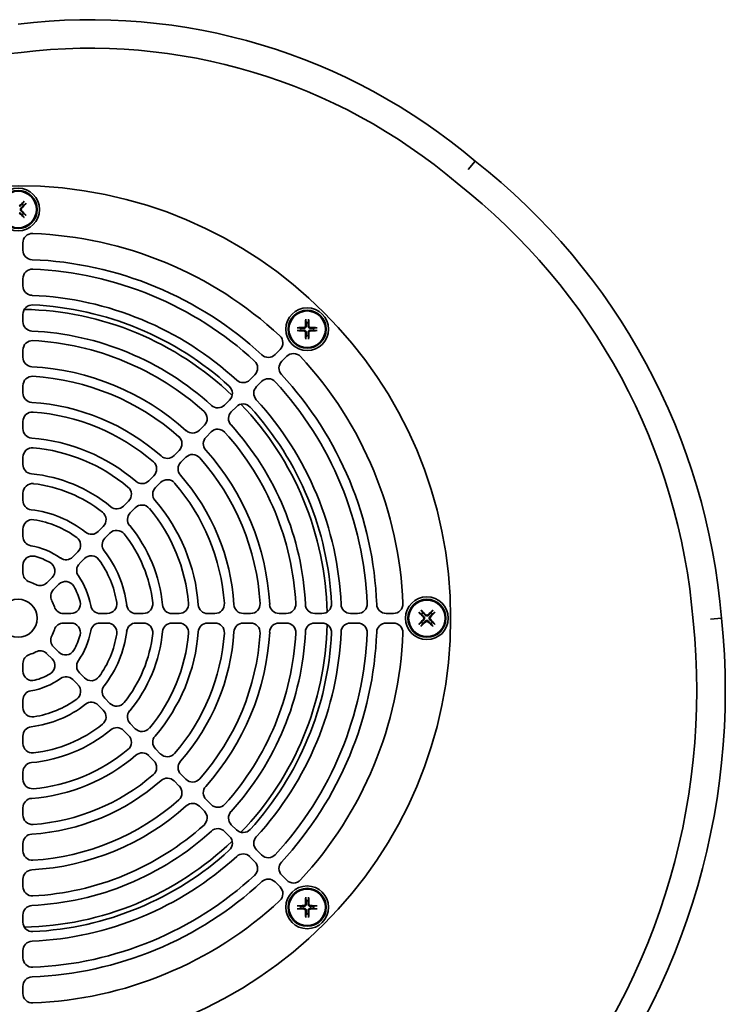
# Model space of a CAD drawing. Header units: millimetres. Extents: x 280 to 560, y 141 to 453.
# Tile 3 of 3: x 412 to 560, y 245 to 453. Entities that reach past the tile are written whole.
import ezdxf

# ---------------------------------------------------------------- set-up
doc = ezdxf.new("R2010")
doc.units = ezdxf.units.MM
doc.header["$LTSCALE"] = 2
doc.layers.add('Krawędzie widoczne(ISO)', color=7, linetype='Continuous', lineweight=35, true_color=0x262659)

msp = doc.modelspace()

# ---------------------------------------------------------------- linework, layer by layer
at = {"layer": 'Krawędzie widoczne(ISO)'}
for p, q in [((506.32, 421.09), (507.77, 422.87)), ((412.78, 414.3), (412.41, 413.81)), ((412.71, 413.51), (413.2, 413.88)), ((412.41, 411.6), (412.78, 411.1)), ((413.2, 411.53), (412.71, 411.9)), ((412.61, 405.65), (412.61, 404.14)), ((412.61, 396.64), (412.61, 398.14)), ((412.61, 390.63), (412.61, 389.13)), ((472.12, 389.48), (472.21, 388.86)), ((472.63, 388.86), (472.72, 389.48)), ((471.07, 387.72), (470.45, 387.81)), ((474.38, 387.81), (473.77, 387.72)), ((470.45, 387.21), (471.07, 387.3)), ((472.21, 386.16), (472.12, 385.55)), ((472.72, 385.55), (472.63, 386.16)), ((473.77, 387.3), (474.38, 387.21)), ((466.72, 383.23), (465.66, 382.17)), ((412.61, 381.62), (412.61, 383.12)), ((467.07, 380.76), (468.13, 381.82)), ((460.35, 376.86), (461.41, 377.92)), ((412.61, 375.61), (412.61, 374.11)), ((462.83, 376.51), (461.76, 375.45)), ((456.1, 372.61), (455.04, 371.55)), ((456.46, 370.14), (457.52, 371.2)), ((412.61, 366.59), (412.61, 368.09)), ((449.73, 366.24), (450.79, 367.3)), ((452.21, 365.89), (451.15, 364.83)), ((412.61, 360.57), (412.61, 359.06)), ((445.48, 361.99), (444.42, 360.93)), ((445.83, 359.52), (446.9, 360.58)), ((439.1, 355.61), (440.17, 356.68)), ((441.58, 355.26), (440.52, 354.2)), ((412.61, 351.52), (412.61, 353.03)), ((434.85, 351.36), (433.78, 350.29)), ((435.2, 348.88), (436.26, 349.94)), ((428.45, 344.96), (429.52, 346.03)), ((412.61, 345.46), (412.61, 343.94)), ((430.93, 344.61), (429.86, 343.55)), ((424.16, 340.68), (423.09, 339.6)), ((412.61, 336.24), (412.61, 337.8)), ((424.5, 338.19), (425.58, 339.26)), ((417.64, 334.16), (418.75, 335.26)), ((420.16, 333.85), (419.06, 332.74)), ((422.71, 327.7), (421.14, 327.7)), ((428.85, 327.7), (430.37, 327.7)), ((437.93, 327.7), (436.42, 327.7)), ((443.97, 327.7), (445.47, 327.7)), ((453, 327.7), (451.49, 327.7)), ((459.01, 327.7), (460.51, 327.7)), ((468.03, 327.7), (466.52, 327.7)), ((474.03, 327.7), (475.53, 327.7)), ((483.04, 327.7), (481.54, 327.7)), ((489.05, 327.7), (490.55, 327.7)), ((496.01, 327.88), (496.5, 327.51)), ((496.8, 327.81), (496.43, 328.3)), ((498.78, 328.3), (498.41, 327.81)), ((498.71, 327.51), (499.2, 327.88)), ((421.14, 325.7), (422.71, 325.7)), ((430.37, 325.7), (428.85, 325.7)), ((436.42, 325.7), (437.93, 325.7)), ((445.47, 325.7), (443.97, 325.7)), ((451.49, 325.7), (453, 325.7)), ((460.51, 325.7), (459.01, 325.7)), ((466.52, 325.7), (468.03, 325.7)), ((475.53, 325.7), (474.03, 325.7)), ((481.54, 325.7), (483.04, 325.7)), ((490.55, 325.7), (489.05, 325.7)), ((496.5, 325.9), (496.01, 325.53)), ((496.43, 325.1), (496.8, 325.6)), ((498.41, 325.6), (498.78, 325.1)), ((499.2, 325.53), (498.71, 325.9)), ((557.31, 326.49), (559.61, 326.7)), ((418.75, 318.15), (417.64, 319.25)), ((419.06, 320.66), (420.16, 319.56)), ((412.61, 315.6), (412.61, 317.16)), ((425.58, 314.14), (424.5, 315.22)), ((423.09, 313.8), (424.16, 312.73)), ((412.61, 309.46), (412.61, 307.94)), ((429.86, 309.86), (430.93, 308.79)), ((429.52, 307.38), (428.45, 308.45)), ((436.26, 303.46), (435.2, 304.53)), ((433.78, 303.11), (434.85, 302.05)), ((412.61, 300.37), (412.61, 301.88)), ((440.52, 299.21), (441.58, 298.14)), ((440.17, 296.73), (439.1, 297.79)), ((412.61, 294.34), (412.61, 292.84)), ((444.42, 292.47), (445.48, 291.41)), ((446.9, 292.83), (445.83, 293.89)), ((451.15, 288.58), (452.21, 287.51)), ((412.61, 285.31), (412.61, 286.82)), ((450.79, 286.1), (449.73, 287.16)), ((455.04, 281.85), (456.1, 280.79)), ((457.52, 282.2), (456.46, 283.27)), ((412.61, 279.3), (412.61, 277.79)), ((461.76, 277.96), (462.83, 276.9)), ((461.41, 275.48), (460.35, 276.54)), ((412.61, 270.28), (412.61, 271.78)), ((468.13, 271.59), (467.07, 272.65)), ((465.66, 271.24), (466.72, 270.17)), ((472.12, 267.85), (472.21, 267.24)), ((472.63, 267.24), (472.72, 267.85)), ((471.07, 266.1), (470.45, 266.19)), ((470.45, 265.59), (471.07, 265.68)), ((474.38, 266.19), (473.77, 266.1)), ((473.77, 265.68), (474.38, 265.59)), ((412.61, 264.27), (412.61, 262.77)), ((472.21, 264.54), (472.12, 263.93)), ((472.72, 263.93), (472.63, 264.54)), ((412.61, 255.27), (412.61, 256.77)), ((412.61, 249.26), (412.61, 247.76))]:
    msp.add_line(p, q, dxfattribs=at)
for centre, radius in [((411.61, 326.7), 91), ((411.61, 412.7), 4.5), ((411.61, 412.7), 4), ((411.61, 412.7), 3.84), ((472.42, 387.51), 4.5), ((472.42, 387.51), 4), ((472.42, 387.51), 3.84), ((411.61, 326.7), 4), ((497.61, 326.7), 4.5), ((497.61, 326.7), 4), ((497.61, 326.7), 3.84), ((472.42, 265.89), 4.5), ((472.42, 265.89), 4), ((472.42, 265.89), 3.84)]:
    msp.add_circle(centre, radius, dxfattribs=at)
for centre, radius, start, end in [((426.81, 327.63), 125, 49.6325, 96.987), ((421.61, 338.14), 108, 94.9819, 142.704), ((426.81, 327.63), 119, 49.5727, 97.0363), ((424.05, 315.69), 136, 4.6438, 52.0053), ((424.05, 315.69), 130, 4.6143, 52.0601), ((411.61, 412.7), 1.37, 36.152, 53.848), ((411.61, 412.7), 1.37, 306.152, 323.848), ((414.61, 405.65), 2, 87.8237, 180), ((411.61, 326.7), 81, 47.1763, 87.8237), ((414.61, 404.14), 2, 180, 267.7815), ((411.61, 326.7), 75.5, 47.2185, 87.7815), ((414.61, 398.14), 2, 87.5953, 180), ((411.61, 326.7), 73.5, 47.4047, 87.5953), ((414.61, 396.64), 2, 180, 267.5437), ((411.61, 326.7), 68, 47.4563, 87.5437), ((414.61, 390.63), 2, 87.3133, 180), ((411.61, 326.7), 65, 46.148, 88.852), ((411.61, 326.7), 66, 47.6867, 87.3133), ((414.61, 389.13), 2, 180, 267.2487), ((472.42, 387.51), 1.37, 171.152, 188.848), ((472.42, 387.51), 1.37, 81.152, 98.848), ((472.42, 387.51), 1.37, 351.152, 8.848), ((411.61, 326.7), 60.5, 47.7513, 87.2487), ((465.3, 384.65), 2, 315, 47.1763), ((472.42, 387.51), 1.37, 261.152, 278.848), ((414.61, 383.12), 2, 86.9563, 180), ((411.61, 326.7), 58.5, 48.0437, 86.9563), ((414.61, 381.62), 2, 180, 266.8732), ((464.24, 383.58), 2, 227.2185, 315), ((469.55, 380.4), 2, 42.8237, 135), ((411.61, 326.7), 81, 2.1763, 42.8237), ((411.61, 326.7), 53, 48.1268, 86.8732), ((460, 379.34), 2, 315, 47.4047), ((468.49, 379.34), 2, 135, 222.7815), ((414.61, 375.61), 2, 86.4899, 180), ((411.61, 326.7), 51, 48.5101, 86.4899), ((464.24, 375.09), 2, 42.5953, 135), ((411.61, 326.7), 75.5, 2.2185, 42.7815), ((454.69, 374.03), 2, 315, 47.6867), ((458.94, 378.28), 2, 227.4563, 315), ((463.18, 374.03), 2, 135, 222.5437), ((411.61, 326.7), 73.5, 2.4047, 42.5953), ((414.61, 374.11), 2, 180, 266.3789), ((411.61, 326.7), 45.5, 48.6211, 86.3789), ((453.63, 372.97), 2, 227.7513, 315), ((458.93, 369.79), 2, 42.3133, 135), ((411.61, 326.7), 65, 1.148, 43.852), ((411.61, 326.7), 66, 2.6867, 42.3133), ((411.61, 326.7), 68, 2.4563, 42.5437), ((414.61, 368.09), 2, 85.8545, 180), ((411.61, 326.7), 43.5, 49.1455, 85.8545), ((449.38, 368.72), 2, 315, 48.0437), ((457.87, 368.72), 2, 135, 222.2487), ((411.61, 326.7), 60.5, 2.7513, 42.2487), ((414.61, 366.59), 2, 180, 265.6988), ((411.61, 326.7), 38, 49.3012, 85.6988), ((444.07, 363.41), 2, 315, 48.5101), ((448.32, 367.66), 2, 228.1268, 315), ((452.56, 363.41), 2, 135, 221.8732), ((453.62, 364.48), 2, 41.9563, 135), ((411.61, 326.7), 58.5, 3.0437, 41.9563), ((414.61, 360.57), 2, 84.9379, 180), ((411.61, 326.7), 36, 50.0621, 84.9379), ((443, 362.34), 2, 228.6211, 315), ((448.31, 359.16), 2, 41.4899, 135), ((411.61, 326.7), 51, 3.5101, 41.4899), ((411.61, 326.7), 53, 3.1268, 41.8732), ((414.61, 359.06), 2, 180, 264.7036), ((438.75, 358.09), 2, 315, 49.1455), ((447.25, 358.1), 2, 135, 221.3789), ((411.61, 326.7), 30.5, 50.2964, 84.7036), ((411.61, 326.7), 45.5, 3.6211, 41.3789), ((414.61, 353.03), 2, 83.4998, 180), ((411.61, 326.7), 28.5, 51.5002, 83.4998), ((433.43, 352.77), 2, 315, 50.0621), ((437.69, 357.03), 2, 229.3012, 315), ((442.99, 353.85), 2, 40.8545, 135), ((411.61, 326.7), 43.5, 4.1455, 40.8545), ((441.93, 352.79), 2, 135, 220.6988), ((414.61, 351.52), 2, 180, 263.1079), ((432.37, 351.71), 2, 230.2964, 315), ((437.67, 348.53), 2, 39.9379, 135), ((411.61, 326.7), 38, 4.3012, 40.6988), ((411.61, 326.7), 23, 51.8921, 83.1079), ((428.1, 347.44), 2, 315, 51.5002), ((436.61, 347.46), 2, 135, 219.7036), ((411.61, 326.7), 36, 5.0621, 39.9379), ((414.61, 345.46), 2, 80.9153, 180), ((411.61, 326.7), 21, 54.0847, 80.9153), ((411.61, 326.7), 30.5, 5.2964, 39.7036), ((414.61, 343.94), 2, 180, 260.1291), ((427.03, 346.37), 2, 231.8921, 315), ((432.34, 343.2), 2, 38.4998, 135), ((411.61, 326.7), 28.5, 6.5002, 38.4998), ((411.61, 326.7), 15.5, 54.8709, 80.1291), ((422.75, 342.09), 2, 315, 54.0847), ((431.28, 342.13), 2, 135, 218.1079), ((414.61, 337.8), 2, 74.8783, 180), ((411.61, 326.7), 13.5, 60.1217, 74.8783), ((426.99, 337.85), 2, 35.9153, 135), ((411.61, 326.7), 23, 6.8921, 38.1079), ((417.33, 336.67), 2, 315, 60.1217), ((421.68, 341.02), 2, 234.8709, 315), ((425.92, 336.77), 2, 135, 215.1291), ((411.61, 326.7), 21, 9.0847, 35.9153), ((414.61, 336.24), 2, 180, 252.5424), ((411.61, 326.7), 15.5, 9.8709, 35.1291), ((411.61, 326.7), 8, 62.4576, 72.5424), ((416.23, 335.57), 2, 242.4576, 315), ((421.58, 332.43), 2, 29.8783, 135), ((420.47, 331.33), 2, 135, 207.5424), ((411.61, 326.7), 13.5, 15.1217, 29.8783), ((411.61, 326.7), 8, 17.4576, 27.5424), ((422.71, 329.7), 2, 270, 15.1217), ((430.37, 329.7), 2, 270, 9.0847), ((436.42, 329.7), 2, 186.8921, 270), ((437.93, 329.7), 2, 270, 6.5002), ((443.97, 329.7), 2, 185.2964, 270), ((445.47, 329.7), 2, 270, 5.0621), ((451.49, 329.7), 2, 184.3012, 270), ((453, 329.7), 2, 270, 4.1455), ((459.01, 329.7), 2, 183.6211, 270), ((460.51, 329.7), 2, 270, 3.5101), ((466.52, 329.7), 2, 183.1268, 270), ((468.03, 329.7), 2, 270, 3.0437), ((474.03, 329.7), 2, 182.7513, 270), ((475.53, 329.7), 2, 270, 2.6867), ((481.54, 329.7), 2, 182.4563, 270), ((483.04, 329.7), 2, 270, 2.4047), ((489.05, 329.7), 2, 182.2185, 270), ((490.55, 329.7), 2, 270, 2.1763), ((421.14, 329.7), 2, 197.4576, 270), ((428.85, 329.7), 2, 189.8709, 270), ((497.61, 326.7), 1.37, 126.152, 143.848), ((497.61, 326.7), 1.37, 36.152, 53.848), ((421.14, 323.7), 2, 90, 162.5424), ((422.71, 323.7), 2, 344.8783, 90), ((428.85, 323.7), 2, 90, 170.1291), ((430.37, 323.7), 2, 350.9153, 90), ((436.42, 323.7), 2, 90, 173.1079), ((437.93, 323.7), 2, 353.4998, 90), ((443.97, 323.7), 2, 90, 174.7036), ((445.47, 323.7), 2, 354.9379, 90), ((451.49, 323.7), 2, 90, 175.6988), ((453, 323.7), 2, 355.8545, 90), ((459.01, 323.7), 2, 90, 176.3789), ((411.61, 326.7), 65, 316.148, 358.852), ((460.51, 323.7), 2, 356.4899, 90), ((466.52, 323.7), 2, 90, 176.8732), ((468.03, 323.7), 2, 356.9563, 90), ((474.03, 323.7), 2, 90, 177.2487), ((475.53, 323.7), 2, 357.3133, 90), ((481.54, 323.7), 2, 90, 177.5437), ((483.04, 323.7), 2, 357.5953, 90), ((489.05, 323.7), 2, 90, 177.7815), ((490.55, 323.7), 2, 357.8237, 90), ((497.61, 326.7), 1.37, 216.152, 233.848), ((497.61, 326.7), 1.37, 306.152, 323.848), ((412.39, 311.43), 142, 318.9338, 5.9483), ((412.39, 311.43), 148, 318.9666, 5.9213), ((411.61, 326.7), 8, 332.4576, 342.5424), ((411.61, 326.7), 13.5, 330.1217, 344.8783), ((411.61, 326.7), 15.5, 324.8709, 350.1291), ((411.61, 326.7), 21, 324.0847, 350.9153), ((411.61, 326.7), 23, 321.8921, 353.1079), ((411.61, 326.7), 28.5, 321.5002, 353.4998), ((411.61, 326.7), 30.5, 320.2964, 354.7036), ((411.61, 326.7), 36, 320.0621, 354.9379), ((411.61, 326.7), 38, 319.3012, 355.6988), ((411.61, 326.7), 43.5, 319.1455, 355.8545), ((411.61, 326.7), 45.5, 318.6211, 356.3789), ((411.61, 326.7), 51, 318.5101, 356.4899), ((411.61, 326.7), 53, 318.1268, 356.8732), ((411.61, 326.7), 58.5, 318.0437, 356.9563), ((411.61, 326.7), 60.5, 317.7513, 357.2487), ((411.61, 326.7), 66, 317.6867, 357.3133), ((411.61, 326.7), 68, 317.4563, 357.5437), ((411.61, 326.7), 73.5, 317.4047, 357.5953), ((411.61, 326.7), 75.5, 317.2185, 357.7815), ((411.61, 326.7), 81, 317.1763, 357.8237), ((420.47, 322.08), 2, 152.4576, 225), ((414.61, 317.16), 2, 107.4576, 180), ((411.61, 326.7), 8, 287.4576, 297.5424), ((416.23, 317.84), 2, 45, 117.5424), ((421.58, 320.97), 2, 225, 330.1217), ((417.33, 316.73), 2, 299.8783, 45), ((425.92, 316.63), 2, 144.8709, 225), ((414.61, 315.6), 2, 180, 285.1217), ((411.61, 326.7), 13.5, 285.1217, 299.8783), ((411.61, 326.7), 15.5, 279.8709, 305.1291), ((421.68, 312.39), 2, 45, 125.1291), ((426.99, 315.56), 2, 225, 324.0847), ((414.61, 309.46), 2, 99.8709, 180), ((422.75, 311.31), 2, 305.9153, 45), ((431.28, 311.27), 2, 141.8921, 225), ((411.61, 326.7), 21, 279.0847, 305.9153), ((427.03, 307.03), 2, 45, 128.1079), ((432.34, 310.21), 2, 225, 321.5002), ((414.61, 307.94), 2, 180, 279.0847), ((411.61, 326.7), 23, 276.8921, 308.1079), ((428.1, 305.96), 2, 308.4998, 45), ((436.61, 305.94), 2, 140.2964, 225), ((414.61, 301.88), 2, 96.8921, 180), ((411.61, 326.7), 30.5, 275.2964, 309.7036), ((411.61, 326.7), 28.5, 276.5002, 308.4998), ((432.37, 301.7), 2, 45, 129.7036), ((437.67, 304.88), 2, 225, 320.0621), ((414.61, 300.37), 2, 180, 276.5002), ((433.43, 300.63), 2, 309.9379, 45), ((441.93, 300.62), 2, 139.3012, 225), ((411.61, 326.7), 36, 275.0621, 309.9379), ((437.69, 296.38), 2, 45, 130.6988), ((414.61, 294.34), 2, 95.2964, 180), ((411.61, 326.7), 38, 274.3012, 310.6988), ((438.75, 295.31), 2, 310.8545, 45), ((442.99, 299.56), 2, 225, 319.1455), ((447.25, 295.3), 2, 138.6211, 225), ((414.61, 292.84), 2, 180, 275.0621), ((411.61, 326.7), 45.5, 273.6211, 311.3789), ((411.61, 326.7), 43.5, 274.1455, 310.8545), ((443, 291.06), 2, 45, 131.3789), ((448.31, 294.24), 2, 225, 318.5101), ((444.07, 290), 2, 311.4899, 45), ((452.56, 289.99), 2, 138.1268, 225), ((414.61, 286.82), 2, 94.3012, 180), ((411.61, 326.7), 51, 273.5101, 311.4899), ((411.61, 326.7), 53, 273.1268, 311.8732), ((448.32, 285.75), 2, 45, 131.8732), ((449.38, 284.69), 2, 311.9563, 45), ((453.62, 288.93), 2, 225, 318.0437), ((457.87, 284.68), 2, 137.7513, 225), ((414.61, 285.31), 2, 180, 274.1455), ((411.61, 326.7), 60.5, 272.7513, 312.2487), ((411.61, 326.7), 58.5, 273.0437, 311.9563), ((453.63, 280.44), 2, 45, 132.2487), ((458.93, 283.62), 2, 225, 317.6867), ((414.61, 279.3), 2, 93.6211, 180), ((411.61, 326.7), 65, 271.148, 313.852), ((454.69, 279.38), 2, 312.3133, 45), ((463.18, 279.37), 2, 137.4563, 225), ((414.61, 277.79), 2, 180, 273.5101), ((411.61, 326.7), 66, 272.6867, 312.3133), ((411.61, 326.7), 68, 272.4563, 312.5437), ((458.94, 275.13), 2, 45, 132.5437), ((464.24, 278.31), 2, 225, 317.4047), ((414.61, 271.78), 2, 93.1268, 180), ((460, 274.07), 2, 312.5953, 45), ((468.49, 274.06), 2, 137.2185, 225), ((411.61, 326.7), 73.5, 272.4047, 312.5953), ((464.24, 269.82), 2, 45, 132.7815), ((469.55, 273), 2, 225, 317.1763), ((414.61, 270.28), 2, 180, 273.0437), ((411.61, 326.7), 75.5, 272.2185, 312.7815), ((465.3, 268.76), 2, 312.8237, 45), ((411.61, 326.7), 81, 272.1763, 312.8237), ((472.42, 265.89), 1.37, 81.152, 98.848), ((414.61, 264.27), 2, 92.7513, 180), ((472.42, 265.89), 1.37, 171.152, 188.848), ((472.42, 265.89), 1.37, 351.152, 8.848), ((472.42, 265.89), 1.37, 261.152, 278.848), ((414.61, 262.77), 2, 180, 272.6867), ((414.61, 256.77), 2, 92.4563, 180), ((414.61, 255.27), 2, 180, 272.4047), ((414.61, 249.26), 2, 92.2185, 180), ((414.61, 247.76), 2, 180, 272.1763)]:
    msp.add_arc(centre, radius, start, end, dxfattribs=at)
for centre, major_axis, ratio, start_param, end_param in [((411.72, 412.58), (-4.74, -4.44), 0.087156, 4.3808, 4.610929), ((412.87, 414.38), (0.0977, 0.0914), 0.085961, 1.247071, 2.694918), ((411.48, 412.82), (4.44, 4.74), 0.087156, 4.813849, 5.043978), ((411.48, 412.59), (-4.44, 4.74), 0.087156, 4.3808, 4.610929), ((413.28, 413.97), (-0.0914, -0.0977), 0.085961, 0.446675, 1.894522), ((411.72, 412.82), (4.74, -4.44), 0.087156, 4.813849, 5.043978), ((412.87, 411.02), (-0.0977, 0.0914), 0.085961, 0.446675, 1.894522), ((413.28, 411.43), (0.0914, -0.0977), 0.085961, 1.247071, 2.694918), ((472.58, 387.51), (-0.21, -6.49), 0.087156, 4.3808, 4.610929), ((472.13, 389.6), (0.004, 0.134), 0.085961, 1.247071, 2.694918), ((472.71, 389.6), (0.004, -0.134), 0.085961, 0.446675, 1.894522), ((472.25, 387.51), (-0.21, 6.49), 0.087156, 4.813849, 5.043978), ((472.42, 387.35), (-6.49, -0.21), 0.087156, 4.813849, 5.043978), ((470.33, 387.8), (0.134, 0.004), 0.085961, 0.446675, 1.894522), ((472.41, 387.35), (-6.49, 0.21), 0.087156, 4.3808, 4.610929), ((474.5, 387.8), (0.134, -0.004), 0.085961, 1.247071, 2.694918), ((470.33, 387.22), (-0.134, 0.004), 0.085961, 1.247071, 2.694918), ((472.42, 387.68), (6.49, -0.21), 0.087156, 4.3808, 4.610929), ((472.58, 387.52), (0.21, -6.49), 0.087156, 4.813849, 5.043978), ((472.13, 385.43), (-0.004, 0.134), 0.085961, 0.446675, 1.894522), ((472.25, 387.52), (0.21, 6.49), 0.087156, 4.3808, 4.610929), ((472.71, 385.43), (-0.004, -0.134), 0.085961, 1.247071, 2.694918), ((472.41, 387.68), (6.49, 0.21), 0.087156, 4.813849, 5.043978), ((474.5, 387.22), (-0.134, -0.004), 0.085961, 0.446675, 1.894522), ((495.93, 327.97), (-0.0914, 0.0977), 0.085961, 1.247071, 2.694918), ((497.73, 326.82), (4.44, -4.74), 0.087156, 4.3808, 4.610929), ((496.34, 328.38), (0.0977, -0.0914), 0.085961, 0.446675, 1.894522), ((497.49, 326.58), (-4.74, 4.44), 0.087156, 4.813849, 5.043978), ((497.72, 326.58), (-4.74, -4.44), 0.087156, 4.3808, 4.610929), ((497.48, 326.82), (4.44, 4.74), 0.087156, 4.813849, 5.043978), ((498.87, 328.38), (0.0977, 0.0914), 0.085961, 1.247071, 2.694918), ((499.28, 327.97), (-0.0914, -0.0977), 0.085961, 0.446675, 1.894522), ((497.73, 326.59), (-4.44, -4.74), 0.087156, 4.813849, 5.043978), ((495.93, 325.43), (0.0914, 0.0977), 0.085961, 0.446675, 1.894522), ((497.49, 326.82), (4.74, 4.44), 0.087156, 4.3808, 4.610929), ((497.72, 326.82), (4.74, -4.44), 0.087156, 4.813849, 5.043978), ((497.48, 326.59), (-4.44, 4.74), 0.087156, 4.3808, 4.610929), ((499.28, 325.43), (0.0914, -0.0977), 0.085961, 1.247071, 2.694918), ((496.34, 325.02), (-0.0977, -0.0914), 0.085961, 1.247071, 2.694918), ((498.87, 325.02), (-0.0977, 0.0914), 0.085961, 0.446675, 1.894522), ((472.58, 265.89), (-0.21, -6.49), 0.087156, 4.3808, 4.610929), ((472.13, 267.97), (0.004, 0.134), 0.085961, 1.247071, 2.694918), ((472.71, 267.97), (0.004, -0.134), 0.085961, 0.446675, 1.894522), ((472.25, 265.89), (-0.21, 6.49), 0.087156, 4.813849, 5.043978), ((472.42, 265.72), (-6.49, -0.21), 0.087156, 4.813849, 5.043978), ((470.33, 266.18), (0.134, 0.004), 0.085961, 0.446675, 1.894522), ((470.33, 265.6), (-0.134, 0.004), 0.085961, 1.247071, 2.694918), ((472.42, 266.06), (6.49, -0.21), 0.087156, 4.3808, 4.610929), ((472.58, 265.9), (0.21, -6.49), 0.087156, 4.813849, 5.043978), ((472.25, 265.9), (0.21, 6.49), 0.087156, 4.3808, 4.610929), ((472.41, 265.72), (-6.49, 0.21), 0.087156, 4.3808, 4.610929), ((472.41, 266.06), (6.49, 0.21), 0.087156, 4.813849, 5.043978), ((474.5, 266.18), (0.134, -0.004), 0.085961, 1.247071, 2.694918), ((474.5, 265.6), (-0.134, -0.004), 0.085961, 0.446675, 1.894522), ((472.13, 263.81), (-0.004, 0.134), 0.085961, 0.446675, 1.894522), ((472.71, 263.81), (-0.004, -0.134), 0.085961, 1.247071, 2.694918)]:
    msp.add_ellipse(centre, major_axis=major_axis, ratio=ratio, start_param=start_param, end_param=end_param, dxfattribs=at)
for points, weights in [([(412.41, 413.81), (412.09, 413.48), (411.93, 413.31)], [1, 1.41037553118, 1.7658459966]), ([(412.22, 413.03), (412.38, 413.19), (412.71, 413.51)], [1.7658459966, 1.41037553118, 1]), ([(412.71, 411.9), (412.38, 412.21), (412.22, 412.37)], [1, 1.41037553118, 1.7658459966]), ([(411.93, 412.09), (412.09, 411.93), (412.41, 411.6)], [1.7658459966, 1.41037553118, 1]), ([(471.75, 387.71), (471.52, 387.72), (471.07, 387.72)], [1.7658459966, 1.41037553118, 1]), ([(472.21, 388.86), (472.21, 388.41), (472.22, 388.18)], [1, 1.41037553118, 1.7658459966]), ([(472.62, 388.18), (472.62, 388.41), (472.63, 388.86)], [1.7658459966, 1.41037553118, 1]), ([(473.77, 387.72), (473.31, 387.72), (473.08, 387.71)], [1, 1.41037553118, 1.7658459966]), ([(471.07, 387.3), (471.52, 387.31), (471.75, 387.31)], [1, 1.41037553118, 1.7658459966]), ([(472.22, 386.85), (472.21, 386.62), (472.21, 386.16)], [1.7658459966, 1.41037553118, 1]), ([(472.63, 386.16), (472.62, 386.62), (472.62, 386.85)], [1, 1.41037553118, 1.7658459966]), ([(473.08, 387.31), (473.31, 387.31), (473.77, 387.3)], [1.7658459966, 1.41037553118, 1]), ([(496.5, 327.51), (496.83, 327.19), (496.99, 327.03)], [1, 1.41037553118, 1.7658459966]), ([(497.28, 327.31), (497.12, 327.48), (496.8, 327.81)], [1.7658459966, 1.41037553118, 1]), ([(498.41, 327.81), (498.09, 327.48), (497.93, 327.31)], [1, 1.41037553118, 1.7658459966]), ([(498.22, 327.03), (498.38, 327.19), (498.71, 327.51)], [1.7658459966, 1.41037553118, 1]), ([(496.99, 326.37), (496.83, 326.21), (496.5, 325.9)], [1.7658459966, 1.41037553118, 1]), ([(496.8, 325.6), (497.12, 325.93), (497.28, 326.09)], [1, 1.41037553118, 1.7658459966]), ([(497.93, 326.09), (498.09, 325.93), (498.41, 325.6)], [1.7658459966, 1.41037553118, 1]), ([(498.71, 325.9), (498.38, 326.21), (498.22, 326.37)], [1, 1.41037553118, 1.7658459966]), ([(472.21, 267.24), (472.21, 266.79), (472.22, 266.56)], [1, 1.41037553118, 1.7658459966]), ([(472.62, 266.56), (472.62, 266.79), (472.63, 267.24)], [1.7658459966, 1.41037553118, 1]), ([(471.75, 266.09), (471.52, 266.1), (471.07, 266.1)], [1.7658459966, 1.41037553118, 1]), ([(471.07, 265.68), (471.52, 265.69), (471.75, 265.69)], [1, 1.41037553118, 1.7658459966]), ([(472.22, 265.23), (472.21, 265), (472.21, 264.54)], [1.7658459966, 1.41037553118, 1]), ([(472.63, 264.54), (472.62, 265), (472.62, 265.23)], [1, 1.41037553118, 1.7658459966]), ([(473.77, 266.1), (473.31, 266.1), (473.08, 266.09)], [1, 1.41037553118, 1.7658459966]), ([(473.08, 265.69), (473.31, 265.69), (473.77, 265.68)], [1.7658459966, 1.41037553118, 1])]:
    msp.add_rational_spline(points, weights, degree=2, dxfattribs=at)
for points, knots in [([(412.22, 412.37), (412.19, 412.41), (412.16, 412.44), (412.12, 412.51), (412.1, 412.55), (412.08, 412.62), (412.08, 412.66), (412.08, 412.74), (412.08, 412.78), (412.1, 412.86), (412.12, 412.89), (412.16, 412.96), (412.19, 413), (412.22, 413.03)], [-0.08694532, -0.08694532, -0.08694532, -0.08694532, -0.07279319, -0.07279319, -0.06140434, -0.06140434, -0.05001549, -0.05001549, -0.03862664, -0.03862664, -0.02723778, -0.02723778, -0.01308566, -0.01308566, -0.01308566, -0.01308566]), ([(412.34, 412.49), (412.32, 412.52), (412.3, 412.56), (412.27, 412.63), (412.26, 412.67), (412.26, 412.75), (412.27, 412.79), (412.3, 412.86), (412.32, 412.89), (412.34, 412.91)], [0, 0, 0, 0, 0.01152008, 0.01152008, 0.02304016, 0.02304016, 0.03457302, 0.03457302, 0.04414861, 0.04414861, 0.04414861, 0.04414861]), ([(472.04, 388.18), (472.04, 388.15), (472.03, 388.11), (472, 388.03), (471.97, 388), (471.92, 387.95), (471.88, 387.92), (471.81, 387.9), (471.78, 387.89), (471.75, 387.89)], [0, 0, 0, 0, 0.01152008, 0.01152008, 0.02304016, 0.02304016, 0.03457302, 0.03457302, 0.04414861, 0.04414861, 0.04414861, 0.04414861]), ([(472.22, 388.18), (472.22, 388.13), (472.21, 388.09), (472.19, 388.01), (472.17, 387.98), (472.13, 387.91), (472.11, 387.87), (472.06, 387.82), (472.02, 387.8), (471.95, 387.76), (471.92, 387.74), (471.84, 387.72), (471.8, 387.71), (471.75, 387.71)], [-0.08694532, -0.08694532, -0.08694532, -0.08694532, -0.07279319, -0.07279319, -0.06140434, -0.06140434, -0.05001549, -0.05001549, -0.03862664, -0.03862664, -0.02723778, -0.02723778, -0.01308566, -0.01308566, -0.01308566, -0.01308566]), ([(473.08, 387.71), (473.04, 387.71), (472.99, 387.72), (472.91, 387.74), (472.88, 387.76), (472.81, 387.8), (472.78, 387.82), (472.72, 387.87), (472.7, 387.91), (472.66, 387.98), (472.64, 388.01), (472.62, 388.09), (472.62, 388.13), (472.62, 388.18)], [-0.08694532, -0.08694532, -0.08694532, -0.08694532, -0.07279319, -0.07279319, -0.06140434, -0.06140434, -0.05001549, -0.05001549, -0.03862664, -0.03862664, -0.02723778, -0.02723778, -0.01308566, -0.01308566, -0.01308566, -0.01308566]), ([(473.09, 387.89), (473.05, 387.89), (473.01, 387.9), (472.93, 387.93), (472.9, 387.96), (472.85, 388.01), (472.83, 388.05), (472.8, 388.12), (472.79, 388.15), (472.79, 388.18)], [0, 0, 0, 0, 0.01152008, 0.01152008, 0.02304016, 0.02304016, 0.03457302, 0.03457302, 0.04414861, 0.04414861, 0.04414861, 0.04414861]), ([(471.75, 387.31), (471.8, 387.31), (471.84, 387.31), (471.92, 387.29), (471.95, 387.27), (472.02, 387.23), (472.06, 387.21), (472.11, 387.15), (472.13, 387.12), (472.17, 387.05), (472.19, 387.02), (472.21, 386.94), (472.22, 386.89), (472.22, 386.85)], [-0.08694532, -0.08694532, -0.08694532, -0.08694532, -0.07279319, -0.07279319, -0.06140434, -0.06140434, -0.05001549, -0.05001549, -0.03862664, -0.03862664, -0.02723778, -0.02723778, -0.01308566, -0.01308566, -0.01308566, -0.01308566]), ([(471.75, 387.14), (471.78, 387.14), (471.82, 387.13), (471.9, 387.09), (471.93, 387.07), (471.98, 387.01), (472.01, 386.98), (472.03, 386.91), (472.04, 386.88), (472.04, 386.84)], [0, 0, 0, 0, 0.01152008, 0.01152008, 0.02304016, 0.02304016, 0.03457302, 0.03457302, 0.04414861, 0.04414861, 0.04414861, 0.04414861]), ([(472.62, 386.85), (472.62, 386.89), (472.62, 386.94), (472.64, 387.02), (472.66, 387.05), (472.7, 387.12), (472.72, 387.15), (472.78, 387.21), (472.81, 387.23), (472.88, 387.27), (472.91, 387.29), (472.99, 387.31), (473.04, 387.31), (473.08, 387.31)], [-0.08694532, -0.08694532, -0.08694532, -0.08694532, -0.07279319, -0.07279319, -0.06140434, -0.06140434, -0.05001549, -0.05001549, -0.03862664, -0.03862664, -0.02723778, -0.02723778, -0.01308566, -0.01308566, -0.01308566, -0.01308566]), ([(472.79, 386.84), (472.79, 386.88), (472.8, 386.92), (472.84, 387), (472.86, 387.03), (472.92, 387.08), (472.95, 387.1), (473.02, 387.13), (473.05, 387.14), (473.09, 387.14)], [0, 0, 0, 0, 0.01152008, 0.01152008, 0.02304016, 0.02304016, 0.03457302, 0.03457302, 0.04414861, 0.04414861, 0.04414861, 0.04414861]), ([(497.93, 327.31), (497.9, 327.28), (497.86, 327.25), (497.8, 327.22), (497.76, 327.2), (497.68, 327.18), (497.64, 327.17), (497.57, 327.17), (497.53, 327.18), (497.45, 327.2), (497.41, 327.22), (497.35, 327.25), (497.31, 327.28), (497.28, 327.31)], [-0.08694532, -0.08694532, -0.08694532, -0.08694532, -0.07279319, -0.07279319, -0.06140434, -0.06140434, -0.05001549, -0.05001549, -0.03862664, -0.03862664, -0.02723778, -0.02723778, -0.01308566, -0.01308566, -0.01308566, -0.01308566]), ([(497.81, 327.44), (497.79, 327.42), (497.75, 327.39), (497.67, 327.36), (497.63, 327.36), (497.56, 327.36), (497.52, 327.37), (497.45, 327.4), (497.42, 327.42), (497.4, 327.44)], [0, 0, 0, 0, 0.01152008, 0.01152008, 0.02304016, 0.02304016, 0.03457302, 0.03457302, 0.04414861, 0.04414861, 0.04414861, 0.04414861]), ([(496.87, 326.91), (496.89, 326.88), (496.91, 326.85), (496.94, 326.77), (496.95, 326.73), (496.95, 326.65), (496.94, 326.61), (496.91, 326.55), (496.89, 326.52), (496.87, 326.49)], [0, 0, 0, 0, 0.01152008, 0.01152008, 0.02304016, 0.02304016, 0.03457302, 0.03457302, 0.04414861, 0.04414861, 0.04414861, 0.04414861]), ([(496.99, 327.03), (497.02, 327), (497.05, 326.96), (497.09, 326.89), (497.11, 326.86), (497.13, 326.78), (497.13, 326.74), (497.13, 326.66), (497.13, 326.62), (497.11, 326.55), (497.09, 326.51), (497.05, 326.44), (497.02, 326.41), (496.99, 326.37)], [-0.08694532, -0.08694532, -0.08694532, -0.08694532, -0.07279319, -0.07279319, -0.06140434, -0.06140434, -0.05001549, -0.05001549, -0.03862664, -0.03862664, -0.02723778, -0.02723778, -0.01308566, -0.01308566, -0.01308566, -0.01308566]), ([(497.28, 326.09), (497.31, 326.12), (497.35, 326.15), (497.41, 326.19), (497.45, 326.2), (497.53, 326.23), (497.57, 326.23), (497.64, 326.23), (497.68, 326.23), (497.76, 326.2), (497.8, 326.19), (497.86, 326.15), (497.9, 326.12), (497.93, 326.09)], [-0.08694532, -0.08694532, -0.08694532, -0.08694532, -0.07279319, -0.07279319, -0.06140434, -0.06140434, -0.05001549, -0.05001549, -0.03862664, -0.03862664, -0.02723778, -0.02723778, -0.01308566, -0.01308566, -0.01308566, -0.01308566]), ([(497.4, 325.96), (497.42, 325.99), (497.46, 326.01), (497.54, 326.04), (497.58, 326.05), (497.65, 326.04), (497.69, 326.04), (497.76, 326), (497.79, 325.99), (497.81, 325.96)], [0, 0, 0, 0, 0.01152008, 0.01152008, 0.02304016, 0.02304016, 0.03457302, 0.03457302, 0.04414861, 0.04414861, 0.04414861, 0.04414861]), ([(498.22, 326.37), (498.19, 326.41), (498.16, 326.44), (498.12, 326.51), (498.1, 326.55), (498.08, 326.62), (498.08, 326.66), (498.08, 326.74), (498.08, 326.78), (498.1, 326.86), (498.12, 326.89), (498.16, 326.96), (498.19, 327), (498.22, 327.03)], [-0.08694532, -0.08694532, -0.08694532, -0.08694532, -0.07279319, -0.07279319, -0.06140434, -0.06140434, -0.05001549, -0.05001549, -0.03862664, -0.03862664, -0.02723778, -0.02723778, -0.01308566, -0.01308566, -0.01308566, -0.01308566]), ([(498.34, 326.49), (498.32, 326.52), (498.3, 326.56), (498.27, 326.63), (498.26, 326.67), (498.26, 326.75), (498.27, 326.79), (498.3, 326.86), (498.32, 326.89), (498.34, 326.91)], [0, 0, 0, 0, 0.01152008, 0.01152008, 0.02304016, 0.02304016, 0.03457302, 0.03457302, 0.04414861, 0.04414861, 0.04414861, 0.04414861]), ([(472.04, 266.56), (472.04, 266.52), (472.03, 266.48), (472, 266.41), (471.97, 266.38), (471.92, 266.32), (471.88, 266.3), (471.81, 266.27), (471.78, 266.27), (471.75, 266.27)], [0, 0, 0, 0, 0.01152008, 0.01152008, 0.02304016, 0.02304016, 0.03457302, 0.03457302, 0.04414861, 0.04414861, 0.04414861, 0.04414861]), ([(472.22, 266.56), (472.22, 266.51), (472.21, 266.46), (472.19, 266.39), (472.17, 266.35), (472.13, 266.28), (472.11, 266.25), (472.06, 266.2), (472.02, 266.17), (471.95, 266.13), (471.92, 266.12), (471.84, 266.1), (471.8, 266.09), (471.75, 266.09)], [-0.08694532, -0.08694532, -0.08694532, -0.08694532, -0.07279319, -0.07279319, -0.06140434, -0.06140434, -0.05001549, -0.05001549, -0.03862664, -0.03862664, -0.02723778, -0.02723778, -0.01308566, -0.01308566, -0.01308566, -0.01308566]), ([(471.75, 265.69), (471.8, 265.69), (471.84, 265.68), (471.92, 265.66), (471.95, 265.65), (472.02, 265.61), (472.06, 265.58), (472.11, 265.53), (472.13, 265.5), (472.17, 265.43), (472.19, 265.39), (472.21, 265.32), (472.22, 265.27), (472.22, 265.23)], [-0.08694532, -0.08694532, -0.08694532, -0.08694532, -0.07279319, -0.07279319, -0.06140434, -0.06140434, -0.05001549, -0.05001549, -0.03862664, -0.03862664, -0.02723778, -0.02723778, -0.01308566, -0.01308566, -0.01308566, -0.01308566]), ([(471.75, 265.52), (471.78, 265.52), (471.82, 265.51), (471.9, 265.47), (471.93, 265.45), (471.98, 265.39), (472.01, 265.36), (472.03, 265.29), (472.04, 265.25), (472.04, 265.22)], [0, 0, 0, 0, 0.01152008, 0.01152008, 0.02304016, 0.02304016, 0.03457302, 0.03457302, 0.04414861, 0.04414861, 0.04414861, 0.04414861]), ([(473.08, 266.09), (473.04, 266.09), (472.99, 266.1), (472.91, 266.12), (472.88, 266.13), (472.81, 266.17), (472.78, 266.2), (472.72, 266.25), (472.7, 266.28), (472.66, 266.35), (472.64, 266.39), (472.62, 266.46), (472.62, 266.51), (472.62, 266.56)], [-0.08694532, -0.08694532, -0.08694532, -0.08694532, -0.07279319, -0.07279319, -0.06140434, -0.06140434, -0.05001549, -0.05001549, -0.03862664, -0.03862664, -0.02723778, -0.02723778, -0.01308566, -0.01308566, -0.01308566, -0.01308566]), ([(472.62, 265.23), (472.62, 265.27), (472.62, 265.32), (472.64, 265.39), (472.66, 265.43), (472.7, 265.5), (472.72, 265.53), (472.78, 265.58), (472.81, 265.61), (472.88, 265.65), (472.91, 265.66), (472.99, 265.68), (473.04, 265.69), (473.08, 265.69)], [-0.08694532, -0.08694532, -0.08694532, -0.08694532, -0.07279319, -0.07279319, -0.06140434, -0.06140434, -0.05001549, -0.05001549, -0.03862664, -0.03862664, -0.02723778, -0.02723778, -0.01308566, -0.01308566, -0.01308566, -0.01308566]), ([(473.09, 266.27), (473.05, 266.27), (473.01, 266.28), (472.93, 266.31), (472.9, 266.34), (472.85, 266.39), (472.83, 266.43), (472.8, 266.5), (472.79, 266.53), (472.79, 266.56)], [0, 0, 0, 0, 0.01152008, 0.01152008, 0.02304016, 0.02304016, 0.03457302, 0.03457302, 0.04414861, 0.04414861, 0.04414861, 0.04414861]), ([(472.79, 265.22), (472.79, 265.26), (472.8, 265.3), (472.84, 265.37), (472.86, 265.41), (472.92, 265.46), (472.95, 265.48), (473.02, 265.51), (473.05, 265.52), (473.09, 265.52)], [0, 0, 0, 0, 0.01152008, 0.01152008, 0.02304016, 0.02304016, 0.03457302, 0.03457302, 0.04414861, 0.04414861, 0.04414861, 0.04414861])]:
    msp.add_open_spline(points, degree=3, knots=knots, dxfattribs=at)

doc.saveas('drawing.dxf')
